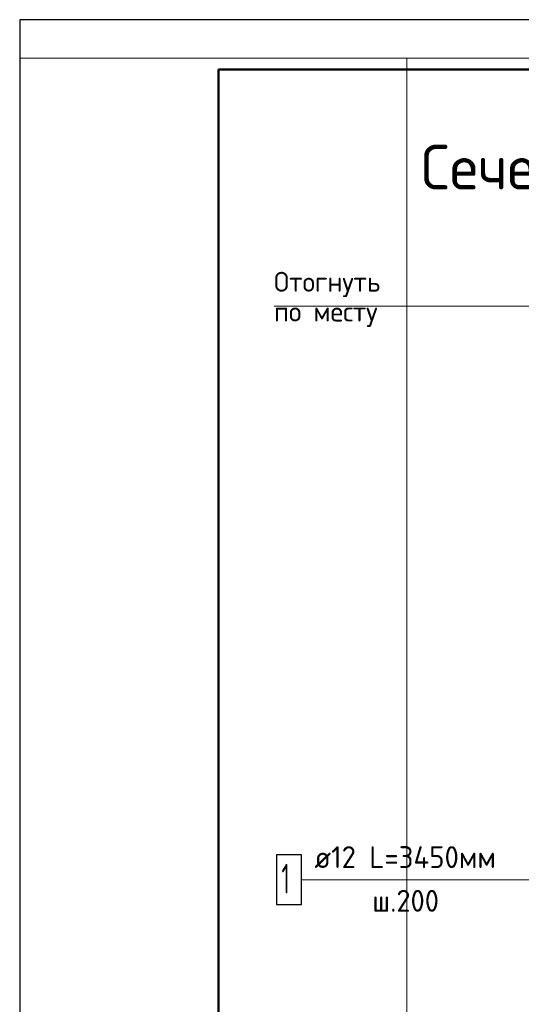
# Model space of a CAD drawing. Header units: millimetres. Extents: x 0 to 50412, y -12 to 35652.
# Tile 5 of 24: x 0 to 6057, y 23744 to 35640. Entities that reach past the tile are written whole.
import ezdxf

# ---------------------------------------------------------------- set-up
doc = ezdxf.new("R2010")
doc.units = ezdxf.units.MM
doc.linetypes.add('______2', pattern=[324, 240, -84])
for name, color, linetype, lineweight in [('Standard', 7, 'Continuous', 25), ('Заголовок чертежа', 7, 'Continuous', 25), ('Позиционная метка диаметр_ шаг', 7, 'Continuous', 13), ('Позиционная метка линия выноска', 7, 'Continuous', 13), ('Примечания', 7, 'Continuous', 13)]:
    doc.layers.add(name, color=color, linetype=linetype, lineweight=lineweight)
doc.layers.add('Стена фоновая арматура Х1', color=7, linetype='______2', true_color=0xa0a0a0)
doc.styles.add('ISOCPEUR', font='txt')

msp = doc.modelspace()

# ---------------------------------------------------------------- linework, layer by layer
at = {"layer": 'Standard', "color": 254, "linetype": 'Continuous', "lineweight": 13, "true_color": 0xc4c4ff, "transparency": 33554687}
msp.add_line((4674, 35176), (4674, 23597), dxfattribs=at)
at = {"layer": 'Standard', "color": 7, "linetype": 'Continuous', "lineweight": 25, "transparency": 33554687}
msp.add_line((2400, 35040), (2400, 1270), dxfattribs=at)
msp.add_lwpolyline([(0, 0), (50400, 0), (50400, 35640), (0, 35640), (0, 0)], close=True, dxfattribs=at)
at = {"layer": 'Standard', "color": 7, "linetype": 'Continuous', "lineweight": 13, "transparency": 33554687}
msp.add_lwpolyline([(24212, 35176), (0, 35176), (0, 23597), (24212, 23597), (24212, 35176)], dxfattribs=at)
at = {"layer": 'Standard', "color": 7, "linetype": 'Continuous', "lineweight": 50, "transparency": 33554687}
msp.add_lwpolyline([(2400, 35040), (49800, 35040), (49800, 600), (2400, 600), (2400, 35040)], close=True, dxfattribs=at)
at = {"layer": 'Позиционная метка линия выноска', "color": 7, "linetype": 'Continuous', "lineweight": 13, "transparency": 33554687}
msp.add_line((3405, 25249), (7236, 25249), dxfattribs=at)
at = {"layer": 'Примечания', "color": 7, "linetype": 'Continuous', "lineweight": 13, "transparency": 33554687}
msp.add_line((3071, 32180), (6486, 32180), dxfattribs=at)
at = {"layer": 'Стена фоновая арматура Х1', "color": 7, "linetype": 'Continuous', "lineweight": 25, "transparency": 33554687}
msp.add_lwpolyline([(3101, 24949), (3401, 24949), (3401, 25549), (3101, 25549), (3101, 24949)], dxfattribs=at)

# ---------------------------------------------------------------- texts
at = {"layer": 'Заголовок чертежа', "color": 7, "linetype": 'Continuous', "lineweight": 50, "transparency": 33554687, "insert": (4847, 33589), "char_height": 540, "width": 7490.69, "attachment_point": 7, "style": 'ISOCPEUR'}
msp.add_mtext('\\W0.96;Сечение по стене 1-1', dxfattribs=at)
at = {"layer": 'Позиционная метка диаметр_ шаг', "color": 7, "linetype": 'Continuous', "lineweight": 18, "transparency": 33554687, "char_height": 240, "attachment_point": 7, "style": 'ISOCPEUR'}
for s, insert, width in [('\\W0.97;Отогнуть', (3071, 32288), 1579.28), ('\\W0.97;по месту', (3071, 31928), 1483.32)]:
    msp.add_mtext(s, dxfattribs=dict(at, insert=insert, width=width))
at = {"layer": 'Стена фоновая арматура Х1', "color": 7, "linetype": 'Continuous', "lineweight": 13, "transparency": 33554687, "attachment_point": 7, "style": 'ISOCPEUR'}
for s, insert, char_height, width in [('\\W0.96;ø12 L=3450мм ', (3558, 25390), 264, 2554.11), ('\\W0.56;1', (3161, 25081), 360, 280), ('\\W0.95;ш.200 ', (4257, 24862), 264, 1154.55)]:
    msp.add_mtext(s, dxfattribs=dict(at, insert=insert, char_height=char_height, width=width))

doc.saveas('drawing.dxf')
